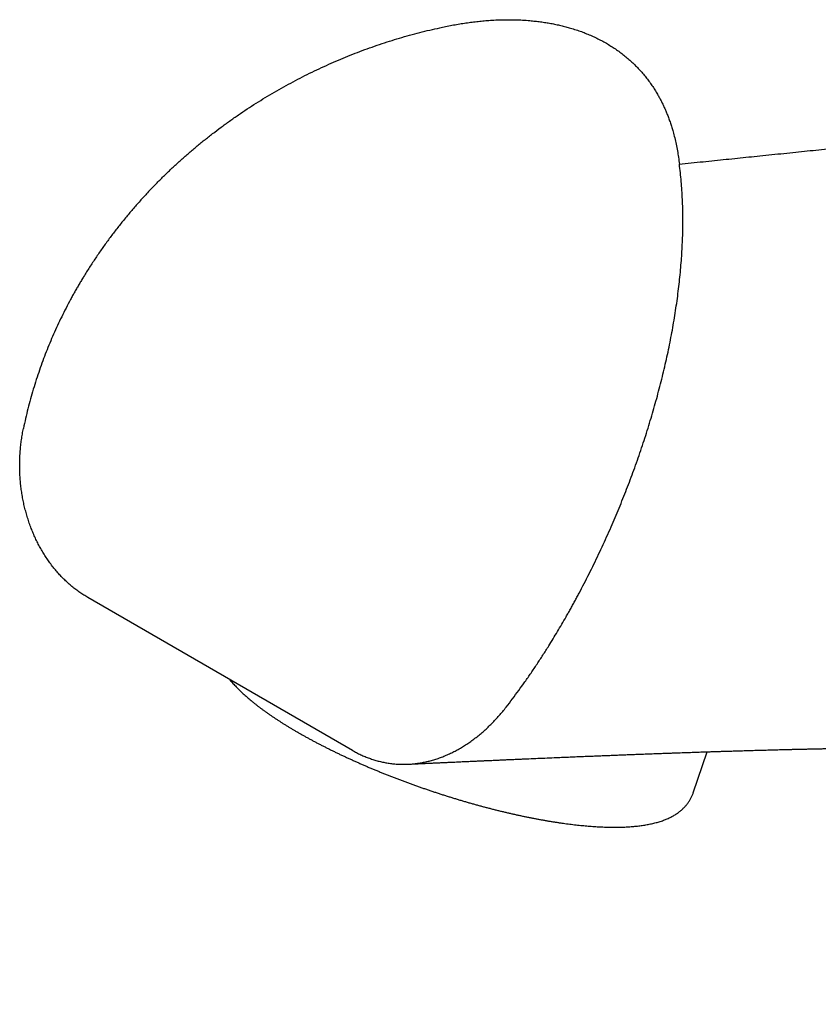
# Model space of a CAD drawing. Header units: millimetres. Extents: x 8 to 869, y 12 to 780.
# Tile 23 of 39: x 580 to 655, y 224 to 316. Entities that reach past the tile are written whole.
import ezdxf

# ---------------------------------------------------------------- set-up
doc = ezdxf.new("R2010")
doc.units = ezdxf.units.MM

msp = doc.modelspace()

# ---------------------------------------------------------------- linework, layer by layer
at = {"color": 7, "linetype": 'Continuous', "lineweight": 30}
for p, q in [((611.512, 247.58), (586.757, 261.87)), ((643.401, 243.621), (644.7, 247.446))]:
    msp.add_line(p, q, dxfattribs=at)
for points, knots in [([(619.933, 315.184), (620.13, 315.227), (620.523, 315.311), (621.11, 315.424), (621.694, 315.524), (622.273, 315.613), (622.848, 315.689), (623.42, 315.753), (623.994, 315.805), (624.622, 315.85), (625.301, 315.881), (626.021, 315.894), (626.73, 315.886), (627.429, 315.857), (628.057, 315.812), (628.617, 315.757), (629.11, 315.697), (629.596, 315.626), (630.075, 315.544), (630.546, 315.451), (631.009, 315.348), (631.465, 315.233), (631.938, 315.101), (632.427, 314.949), (632.93, 314.774), (633.421, 314.586), (633.9, 314.383), (634.368, 314.166), (634.823, 313.935), (635.266, 313.689), (635.697, 313.43), (636.115, 313.157), (636.52, 312.871), (636.911, 312.571), (637.29, 312.257), (637.656, 311.93), (638.006, 311.592), (638.34, 311.245), (638.658, 310.887), (638.963, 310.518), (639.254, 310.136), (639.533, 309.742), (639.798, 309.336), (640.025, 308.96), (640.218, 308.616), (640.381, 308.31), (640.537, 307.998), (640.686, 307.68), (640.828, 307.357), (640.972, 307.008), (641.115, 306.633), (641.257, 306.23), (641.387, 305.826), (641.524, 305.364), (641.661, 304.84), (641.797, 304.247), (641.914, 303.641), (642.015, 303.023), (642.067, 302.603), (642.093, 302.392)], [0, 0, 0, 0, 0.017957, 0.035777, 0.053469, 0.071039, 0.088496, 0.105849, 0.123105, 0.140946, 0.163311, 0.185461, 0.207416, 0.229198, 0.25083, 0.266732, 0.282527, 0.298225, 0.313836, 0.329369, 0.344834, 0.360242, 0.375602, 0.393535, 0.411385, 0.429169, 0.446905, 0.46461, 0.482302, 0.499997, 0.517699, 0.535395, 0.553102, 0.570839, 0.588622, 0.60647, 0.624398, 0.641958, 0.659582, 0.677283, 0.695078, 0.71298, 0.731005, 0.749166, 0.761999, 0.774882, 0.787819, 0.800814, 0.813874, 0.827001, 0.842566, 0.858239, 0.874026, 0.889213, 0.911009, 0.93297, 0.955111, 0.977449, 1, 1, 1, 1]), ([(592.716, 300.101), (592.947, 300.339), (593.407, 300.816), (594.116, 301.514), (594.839, 302.199), (595.577, 302.872), (596.326, 303.526), (597.084, 304.164), (597.851, 304.785), (598.629, 305.391), (599.42, 305.983), (600.225, 306.562), (601.045, 307.13), (601.876, 307.681), (602.717, 308.217), (603.568, 308.738), (604.429, 309.243), (605.3, 309.732), (606.179, 310.205), (607.065, 310.661), (607.956, 311.099), (608.852, 311.519), (609.747, 311.92), (610.642, 312.3), (611.536, 312.662), (612.438, 313.008), (613.353, 313.341), (614.28, 313.658), (615.213, 313.959), (616.152, 314.242), (617.096, 314.507), (618.044, 314.753), (618.989, 314.981), (619.619, 315.117), (619.933, 315.184)], [0, 0, 0, 0, 0.031114, 0.062277, 0.093498, 0.124789, 0.156161, 0.18706, 0.218058, 0.249163, 0.279927, 0.311304, 0.342686, 0.374083, 0.405504, 0.436961, 0.468462, 0.500018, 0.531615, 0.563126, 0.594559, 0.625926, 0.657235, 0.687939, 0.718607, 0.749249, 0.780244, 0.811739, 0.843099, 0.874335, 0.90601, 0.937511, 0.968837, 1, 1, 1, 1]), ([(642.093, 302.392), (642.464, 302.429), (643.201, 302.505), (644.302, 302.617), (645.39, 302.728), (646.466, 302.838), (647.53, 302.947), (648.582, 303.055), (649.656, 303.166), (650.751, 303.278), (651.867, 303.393), (652.969, 303.507), (654.057, 303.619), (655.132, 303.729), (656.192, 303.839), (657.24, 303.947), (658.274, 304.053), (659.295, 304.158), (660.298, 304.261), (661.282, 304.363), (662.247, 304.462), (663.201, 304.56), (664.148, 304.657), (665.09, 304.753), (666.025, 304.848), (666.948, 304.942), (667.859, 305.035), (668.754, 305.126), (669.632, 305.214), (670.495, 305.301), (671.346, 305.386), (672.24, 305.476), (673.174, 305.568), (674.148, 305.665), (675.108, 305.759), (676.054, 305.851), (676.987, 305.941), (677.934, 306.031), (678.895, 306.122), (679.869, 306.213), (680.829, 306.302), (681.775, 306.388), (682.707, 306.471), (683.626, 306.552), (684.561, 306.633), (685.513, 306.713), (686.481, 306.793), (687.435, 306.869), (688.376, 306.942), (689.339, 307.014), (690.324, 307.084), (691.331, 307.152), (692.325, 307.215), (693.306, 307.273), (694.275, 307.326), (695.233, 307.373), (696.181, 307.414), (697.184, 307.452), (698.242, 307.485), (699.354, 307.511), (700.457, 307.526), (701.55, 307.531), (702.636, 307.524), (703.695, 307.506), (704.728, 307.476), (705.737, 307.434), (706.741, 307.379), (707.742, 307.311), (708.739, 307.228), (709.734, 307.131), (710.725, 307.018), (711.712, 306.889), (712.694, 306.743), (713.666, 306.581), (714.626, 306.403), (715.574, 306.209), (716.514, 305.999), (717.397, 305.785), (718.225, 305.569), (718.997, 305.354), (719.759, 305.128), (720.51, 304.893), (721.25, 304.65), (721.964, 304.404), (722.652, 304.156), (723.312, 303.908), (723.96, 303.656), (724.593, 303.401), (725.213, 303.144), (725.821, 302.885), (726.42, 302.622), (727.014, 302.352), (727.608, 302.071), (728.2, 301.78), (728.791, 301.479), (729.38, 301.167), (729.97, 300.842), (730.606, 300.48), (731.287, 300.076), (732.01, 299.628), (732.731, 299.161), (733.45, 298.675), (734.165, 298.17), (734.864, 297.656), (735.545, 297.134), (736.209, 296.605), (736.869, 296.059), (737.524, 295.495), (738.173, 294.914), (738.817, 294.317), (739.455, 293.702), (740.086, 293.071), (740.71, 292.423), (741.322, 291.763), (741.924, 291.091), (742.514, 290.408), (743.096, 289.71), (743.684, 288.978), (744.279, 288.211), (744.878, 287.408), (745.468, 286.59), (746.046, 285.756), (746.614, 284.906), (747.161, 284.059), (747.687, 283.215), (748.194, 282.375), (748.69, 281.524), (749.176, 280.661), (749.671, 279.752), (750.173, 278.798), (750.68, 277.796), (751.175, 276.781), (751.659, 275.753), (752.13, 274.712), (752.59, 273.658), (753.038, 272.593), (753.484, 271.492), (753.927, 270.355), (754.367, 269.181), (754.795, 267.994), (755.211, 266.794), (755.614, 265.582), (756.03, 264.284), (756.456, 262.898), (756.889, 261.421), (757.307, 259.929), (757.697, 258.475), (758.06, 257.06), (758.399, 255.688), (758.727, 254.303), (759.046, 252.904), (759.355, 251.491), (759.655, 250.063), (759.947, 248.618), (760.22, 247.208), (760.477, 245.833), (760.718, 244.494), (760.954, 243.139), (761.184, 241.768), (761.408, 240.389), (761.626, 239), (761.838, 237.601), (762.045, 236.184), (762.234, 234.844), (762.406, 233.583), (762.563, 232.405), (762.717, 231.213), (762.868, 230.006), (763.016, 228.792), (763.161, 227.57), (763.303, 226.34), (763.443, 225.094), (763.534, 224.258), (763.58, 223.837)], [0, 0, 0, 0, 0.006426, 0.012777, 0.019056, 0.025261, 0.031394, 0.037455, 0.043446, 0.049954, 0.056378, 0.062719, 0.068978, 0.075155, 0.081252, 0.08727, 0.09321, 0.099072, 0.104857, 0.110466, 0.116003, 0.12147, 0.126866, 0.13229, 0.137642, 0.142926, 0.14814, 0.153287, 0.158278, 0.163205, 0.168069, 0.172873, 0.178513, 0.184069, 0.189544, 0.19494, 0.200258, 0.205499, 0.211133, 0.216681, 0.222145, 0.227529, 0.232834, 0.238062, 0.243217, 0.248805, 0.25431, 0.259736, 0.265087, 0.270367, 0.276181, 0.281915, 0.287576, 0.29317, 0.2987, 0.304174, 0.309595, 0.314971, 0.321417, 0.327813, 0.334168, 0.34049, 0.34679, 0.353076, 0.358995, 0.364914, 0.370836, 0.376768, 0.382715, 0.388677, 0.394654, 0.400645, 0.406651, 0.412671, 0.418593, 0.424516, 0.430433, 0.436335, 0.441325, 0.446293, 0.451233, 0.456135, 0.460991, 0.465795, 0.470267, 0.474678, 0.47902, 0.48329, 0.487484, 0.491601, 0.495673, 0.499741, 0.503845, 0.508008, 0.512151, 0.516344, 0.520584, 0.524867, 0.530177, 0.535541, 0.540958, 0.546425, 0.551942, 0.557508, 0.5628, 0.568133, 0.573506, 0.578915, 0.584359, 0.589836, 0.595342, 0.600876, 0.606436, 0.612019, 0.617524, 0.623048, 0.628588, 0.634144, 0.64016, 0.64619, 0.652234, 0.658289, 0.664355, 0.670428, 0.67616, 0.681897, 0.687637, 0.693378, 0.69912, 0.705527, 0.711934, 0.718341, 0.724751, 0.731162, 0.737576, 0.743994, 0.750416, 0.757256, 0.764101, 0.770953, 0.777813, 0.78468, 0.791557, 0.799675, 0.807808, 0.815957, 0.824125, 0.831433, 0.838756, 0.846099, 0.853468, 0.860867, 0.868304, 0.875784, 0.883314, 0.890108, 0.89695, 0.903846, 0.910798, 0.917813, 0.924767, 0.931791, 0.938888, 0.946063, 0.951863, 0.957718, 0.963631, 0.969604, 0.97564, 0.981631, 0.987686, 0.993809, 1, 1, 1, 1]), ([(637.918, 274.007), (638.028, 274.314), (638.248, 274.93), (638.565, 275.854), (638.872, 276.78), (639.167, 277.708), (639.449, 278.632), (639.718, 279.552), (639.974, 280.468), (640.218, 281.381), (640.452, 282.296), (640.673, 283.212), (640.884, 284.131), (641.082, 285.048), (641.267, 285.963), (641.439, 286.875), (641.599, 287.785), (641.745, 288.693), (641.877, 289.597), (641.996, 290.495), (642.101, 291.387), (642.191, 292.273), (642.267, 293.146), (642.328, 294.009), (642.374, 294.86), (642.406, 295.708), (642.424, 296.558), (642.426, 297.409), (642.413, 298.257), (642.383, 299.099), (642.337, 299.936), (642.274, 300.766), (642.194, 301.585), (642.127, 302.123), (642.093, 302.392)], [0, 0, 0, 0, 0.031114, 0.062275, 0.093496, 0.124788, 0.156159, 0.187059, 0.218057, 0.249163, 0.279926, 0.311302, 0.342683, 0.374079, 0.405501, 0.436959, 0.468461, 0.500018, 0.531614, 0.563124, 0.594556, 0.625922, 0.657232, 0.687936, 0.718605, 0.749249, 0.780242, 0.811736, 0.843097, 0.874335, 0.906009, 0.937509, 0.968836, 1, 1, 1, 1]), ([(592.716, 300.101), (592.475, 299.845), (591.995, 299.334), (591.295, 298.552), (590.615, 297.761), (589.954, 296.958), (589.314, 296.146), (588.693, 295.324), (588.087, 294.484), (587.496, 293.627), (586.921, 292.752), (586.479, 292.045), (586.157, 291.513), (585.949, 291.161), (585.743, 290.807), (585.541, 290.451), (585.342, 290.095), (585.067, 289.589), (584.721, 288.933), (584.314, 288.123), (583.925, 287.307), (583.553, 286.486), (583.199, 285.66), (582.863, 284.829), (582.542, 283.989), (582.233, 283.127), (581.937, 282.242), (581.656, 281.338), (581.395, 280.431), (581.155, 279.52), (580.933, 278.605), (580.802, 277.992), (580.737, 277.685)], [0, 0, 0, 0, 0.0410857, 0.0819367, 0.1225679, 0.1629941, 0.2032306, 0.2432926, 0.2831958, 0.3240144, 0.3646995, 0.4052685, 0.4211787, 0.4370748, 0.4529578, 0.4688288, 0.4846889, 0.5005392, 0.5358518, 0.5710307, 0.6060885, 0.6410377, 0.6758912, 0.7106617, 0.7453621, 0.7804765, 0.8172429, 0.8539161, 0.8905122, 0.9270474, 0.9635379, 1, 1, 1, 1]), ([(586.757, 261.87), (586.629, 261.946), (586.374, 262.098), (586.001, 262.347), (585.635, 262.613), (585.278, 262.897), (584.932, 263.196), (584.597, 263.508), (584.274, 263.834), (583.962, 264.174), (583.658, 264.532), (583.363, 264.905), (583.079, 265.295), (582.806, 265.698), (582.547, 266.114), (582.301, 266.54), (582.07, 266.975), (581.855, 267.418), (581.652, 267.871), (581.463, 268.337), (581.287, 268.815), (581.125, 269.304), (580.979, 269.801), (580.848, 270.306), (580.734, 270.814), (580.636, 271.325), (580.554, 271.838), (580.489, 272.356), (580.439, 272.88), (580.405, 273.411), (580.388, 273.947), (580.387, 274.485), (580.404, 275.024), (580.437, 275.561), (580.487, 276.094), (580.553, 276.623), (580.634, 277.151), (580.701, 277.501), (580.735, 277.676)], [0, 0, 0, 0, 0.028029, 0.056019, 0.084008, 0.112033, 0.140098, 0.167604, 0.195078, 0.222553, 0.250065, 0.278067, 0.30603, 0.333991, 0.361988, 0.390029, 0.417522, 0.444987, 0.472458, 0.499971, 0.527965, 0.555928, 0.583895, 0.611904, 0.639945, 0.667431, 0.694898, 0.722381, 0.749914, 0.777904, 0.805867, 0.833841, 0.86186, 0.8899, 0.91739, 0.944882, 0.972407, 1, 1, 1, 1]), ([(625.892, 251.617), (626.091, 251.876), (626.489, 252.393), (627.074, 253.186), (627.652, 253.991), (628.221, 254.81), (628.781, 255.641), (629.333, 256.485), (629.835, 257.275), (630.289, 258.01), (630.697, 258.685), (631.1, 259.368), (631.435, 259.948), (631.704, 260.423), (631.909, 260.789), (632.113, 261.158), (632.316, 261.528), (632.517, 261.9), (632.81, 262.447), (633.189, 263.172), (633.651, 264.077), (634.102, 264.989), (634.545, 265.909), (634.977, 266.836), (635.401, 267.77), (635.803, 268.685), (636.185, 269.58), (636.548, 270.454), (636.903, 271.334), (637.25, 272.22), (637.589, 273.111), (637.808, 273.708), (637.918, 274.007)], [0, 0, 0, 0, 0.039544, 0.079088, 0.118654, 0.158261, 0.19793, 0.237682, 0.277537, 0.308308, 0.339161, 0.370105, 0.401149, 0.417453, 0.433788, 0.450155, 0.466557, 0.482993, 0.499465, 0.53878, 0.578165, 0.617638, 0.657213, 0.696907, 0.736736, 0.776717, 0.813512, 0.850459, 0.887569, 0.924856, 0.962329, 1, 1, 1, 1]), ([(600.023, 254.212), (600.033, 254.199), (600.087, 254.131), (600.191, 254.009), (600.334, 253.844), (600.483, 253.68), (600.637, 253.517), (600.795, 253.354), (600.958, 253.192), (601.125, 253.031), (601.297, 252.871), (601.473, 252.711), (601.654, 252.552), (601.838, 252.394), (602.026, 252.236), (602.219, 252.078), (602.415, 251.922), (602.616, 251.765), (602.82, 251.609), (603.028, 251.453), (603.24, 251.298), (603.456, 251.143), (603.676, 250.988), (603.899, 250.834), (604.126, 250.68), (604.357, 250.527), (604.591, 250.373), (604.829, 250.22), (605.071, 250.068), (605.315, 249.915), (605.564, 249.763), (605.816, 249.612), (606.071, 249.46), (606.265, 249.346), (606.375, 249.283), (606.398, 249.27)], [0, 0, 0, 0, 0.007478, 0.040509, 0.073576, 0.106615, 0.139591, 0.172478, 0.205261, 0.237926, 0.270468, 0.302885, 0.335177, 0.367345, 0.399394, 0.431328, 0.463151, 0.49487, 0.526489, 0.558014, 0.589451, 0.620803, 0.652076, 0.683274, 0.714403, 0.745466, 0.776466, 0.807409, 0.838296, 0.869132, 0.89992, 0.930661, 0.96136, 0.992018, 1, 1, 1, 1]), ([(611.512, 247.58), (611.641, 247.507), (611.898, 247.363), (612.293, 247.169), (612.694, 246.993), (613.1, 246.836), (613.509, 246.698), (613.919, 246.581), (614.331, 246.482), (614.746, 246.403), (615.166, 246.342), (615.591, 246.3), (616.02, 246.278), (616.451, 246.275), (616.882, 246.292), (617.312, 246.329), (617.739, 246.384), (618.162, 246.458), (618.585, 246.551), (619.008, 246.663), (619.432, 246.794), (619.856, 246.945), (620.277, 247.114), (620.695, 247.302), (621.106, 247.507), (621.511, 247.729), (621.908, 247.965), (622.3, 248.218), (622.689, 248.489), (623.075, 248.778), (623.456, 249.084), (623.83, 249.406), (624.197, 249.743), (624.555, 250.093), (624.902, 250.454), (625.239, 250.826), (625.568, 251.21), (625.781, 251.477), (625.887, 251.611)], [0, 0, 0, 0, 0.028023, 0.05601, 0.083999, 0.112028, 0.140089, 0.16759, 0.195061, 0.22254, 0.250061, 0.278056, 0.306016, 0.333978, 0.361979, 0.390021, 0.41751, 0.444974, 0.472447, 0.499964, 0.527956, 0.555917, 0.583885, 0.611897, 0.639938, 0.667422, 0.694889, 0.722374, 0.749911, 0.777897, 0.80586, 0.833834, 0.861856, 0.889898, 0.917387, 0.944878, 0.972405, 1, 1, 1, 1]), ([(606.398, 249.27), (606.443, 249.244), (606.575, 249.168), (606.797, 249.042), (607.065, 248.892), (607.335, 248.743), (607.608, 248.594), (607.885, 248.445), (608.164, 248.298), (608.446, 248.15), (608.732, 248.004), (609.019, 247.857), (609.31, 247.712), (609.603, 247.567), (609.899, 247.423), (610.197, 247.279), (610.497, 247.136), (610.8, 246.994), (611.106, 246.853), (611.413, 246.713), (611.723, 246.573), (612.035, 246.434), (612.349, 246.296), (612.664, 246.159), (612.982, 246.023), (613.301, 245.888), (613.623, 245.754), (613.945, 245.621), (614.27, 245.489), (614.596, 245.358), (614.923, 245.228), (615.252, 245.099), (615.582, 244.972), (615.913, 244.846), (616.245, 244.721), (616.578, 244.597), (616.913, 244.474), (617.248, 244.353), (617.584, 244.233), (617.921, 244.115), (618.258, 243.998), (618.596, 243.882), (618.934, 243.768), (619.273, 243.655), (619.612, 243.544), (619.952, 243.434), (620.292, 243.326), (620.631, 243.22), (620.971, 243.115), (621.311, 243.011), (621.65, 242.91), (621.99, 242.81), (622.329, 242.712), (622.667, 242.615), (623.005, 242.52), (623.343, 242.427), (623.68, 242.336), (624.016, 242.247), (624.352, 242.159), (624.687, 242.074), (625.021, 241.99), (625.354, 241.908), (625.685, 241.828), (626.016, 241.75), (626.345, 241.674), (626.674, 241.601), (627, 241.529), (627.326, 241.459), (627.65, 241.391), (627.972, 241.325), (628.293, 241.261), (628.611, 241.2), (628.929, 241.14), (629.244, 241.083), (629.557, 241.027), (629.869, 240.974), (630.178, 240.924), (630.486, 240.875), (630.791, 240.829), (631.094, 240.784), (631.395, 240.742), (631.693, 240.703), (631.989, 240.665), (632.283, 240.63), (632.574, 240.598), (632.863, 240.567), (633.149, 240.539), (633.433, 240.514), (633.713, 240.49), (633.992, 240.47), (634.267, 240.451), (634.54, 240.435), (634.81, 240.422), (635.077, 240.411), (635.342, 240.403), (635.603, 240.397), (635.862, 240.394), (636.118, 240.394), (636.371, 240.396), (636.621, 240.401), (636.868, 240.408), (637.112, 240.419), (637.353, 240.432), (637.592, 240.449), (637.827, 240.468), (638.06, 240.491), (638.29, 240.516), (638.516, 240.545), (638.74, 240.578), (638.961, 240.614), (639.178, 240.653), (639.393, 240.696), (639.604, 240.743), (639.811, 240.794), (640.015, 240.849), (640.214, 240.908), (640.409, 240.971), (640.599, 241.038), (640.784, 241.108), (640.963, 241.183), (641.136, 241.261), (641.303, 241.343), (641.464, 241.428), (641.618, 241.516), (641.765, 241.608), (641.907, 241.702), (642.041, 241.799), (642.17, 241.898), (642.293, 242.001), (642.409, 242.106), (642.52, 242.213), (642.625, 242.323), (642.725, 242.436), (642.819, 242.551), (642.908, 242.668), (642.991, 242.788), (643.069, 242.91), (643.142, 243.034), (643.209, 243.161), (643.271, 243.289), (643.327, 243.419), (643.37, 243.53), (643.393, 243.599), (643.401, 243.622)], [0, 0, 0, 0, 0.003802, 0.011101, 0.018392, 0.025676, 0.032952, 0.040221, 0.047484, 0.054741, 0.061992, 0.069238, 0.076478, 0.083714, 0.090945, 0.098172, 0.105394, 0.112613, 0.119829, 0.127041, 0.13425, 0.141456, 0.148659, 0.155859, 0.163057, 0.170253, 0.177447, 0.184639, 0.191829, 0.199017, 0.206204, 0.21339, 0.220574, 0.227757, 0.234939, 0.24212, 0.249301, 0.256481, 0.26366, 0.270839, 0.278017, 0.285196, 0.292374, 0.299553, 0.306731, 0.31391, 0.321089, 0.328269, 0.335449, 0.34263, 0.349812, 0.356995, 0.364179, 0.371364, 0.37855, 0.385738, 0.392927, 0.400118, 0.407311, 0.414507, 0.421704, 0.428903, 0.436106, 0.44331, 0.450518, 0.457729, 0.464943, 0.47216, 0.479381, 0.486606, 0.493836, 0.501069, 0.508307, 0.515551, 0.522799, 0.530053, 0.537313, 0.544579, 0.551852, 0.559132, 0.566419, 0.573714, 0.581017, 0.588329, 0.595651, 0.602983, 0.610325, 0.617678, 0.625044, 0.632422, 0.639813, 0.647219, 0.65464, 0.662077, 0.669531, 0.677004, 0.684496, 0.692009, 0.699543, 0.7071, 0.714682, 0.72229, 0.729925, 0.737588, 0.74528, 0.753002, 0.760756, 0.76854, 0.776355, 0.7842, 0.792071, 0.799965, 0.807876, 0.815795, 0.823708, 0.8316, 0.839453, 0.847247, 0.85496, 0.862572, 0.870062, 0.877412, 0.884611, 0.89165, 0.898525, 0.905236, 0.911787, 0.918186, 0.924439, 0.930558, 0.936553, 0.942434, 0.948212, 0.953898, 0.959502, 0.965034, 0.970504, 0.97592, 0.981292, 0.986628, 0.991935, 0.997223, 1, 1, 1, 1]), ([(616.741, 246.288), (616.871, 246.294), (617.139, 246.307), (617.553, 246.326), (617.979, 246.346), (618.403, 246.366), (618.811, 246.385), (619.204, 246.403), (619.581, 246.421), (619.942, 246.437), (620.288, 246.453), (620.619, 246.469), (620.935, 246.483), (621.235, 246.497), (621.518, 246.51), (621.785, 246.522), (622.038, 246.534), (622.279, 246.545), (622.507, 246.555), (622.722, 246.565), (622.923, 246.574), (623.11, 246.582), (623.272, 246.59), (623.411, 246.596), (623.529, 246.601), (623.642, 246.606), (623.754, 246.611), (623.916, 246.619), (624.131, 246.628), (624.403, 246.64), (624.685, 246.653), (624.991, 246.667), (625.322, 246.681), (625.679, 246.697), (626.049, 246.714), (626.432, 246.73), (626.823, 246.748), (627.219, 246.765), (627.618, 246.782), (628.167, 246.806), (628.869, 246.836), (629.725, 246.873), (630.518, 246.907), (631.239, 246.937), (631.882, 246.964), (632.51, 246.99), (633.125, 247.015), (633.723, 247.039), (634.306, 247.063), (634.875, 247.086), (635.435, 247.108), (635.95, 247.128), (636.427, 247.147), (636.87, 247.164), (637.323, 247.182), (637.786, 247.199), (638.309, 247.219), (638.894, 247.241), (639.543, 247.265), (640.132, 247.287), (640.66, 247.306), (641.119, 247.323), (641.571, 247.339), (641.98, 247.353), (642.346, 247.366), (642.671, 247.377), (642.987, 247.388), (643.3, 247.399), (643.616, 247.41), (643.941, 247.421), (644.276, 247.432), (644.62, 247.443), (644.974, 247.455), (645.332, 247.466), (645.687, 247.478), (646.032, 247.489), (646.365, 247.499), (646.689, 247.509), (646.983, 247.518), (647.249, 247.527), (647.495, 247.534), (647.747, 247.542), (648.011, 247.549), (648.284, 247.558), (648.569, 247.566), (648.862, 247.574), (649.164, 247.583), (649.47, 247.592), (649.774, 247.6), (650.072, 247.608), (650.362, 247.616), (650.644, 247.624), (650.92, 247.631), (651.187, 247.638), (651.444, 247.645), (651.687, 247.651), (651.914, 247.657), (652.126, 247.662), (652.306, 247.666), (652.464, 247.67), (652.607, 247.674), (652.762, 247.677), (652.928, 247.681), (653.106, 247.685), (653.307, 247.69), (653.529, 247.695), (653.766, 247.701), (654.002, 247.706), (654.224, 247.711), (654.433, 247.715), (654.628, 247.719), (654.821, 247.724), (655.012, 247.728), (655.198, 247.731), (655.374, 247.735), (655.536, 247.738), (655.686, 247.741), (655.827, 247.744), (655.958, 247.746), (656.085, 247.749), (656.214, 247.751), (656.352, 247.754), (656.503, 247.757), (656.666, 247.76), (656.839, 247.763), (657.024, 247.766), (657.214, 247.769), (657.407, 247.772), (657.604, 247.776), (657.804, 247.779), (658.007, 247.782), (658.206, 247.785), (658.4, 247.788), (658.588, 247.791), (658.744, 247.793), (658.868, 247.795), (658.962, 247.796), (659.051, 247.797), (659.135, 247.799), (659.214, 247.8), (659.292, 247.801), (659.374, 247.802), (659.468, 247.803), (659.577, 247.804), (659.703, 247.806), (659.84, 247.808), (659.987, 247.809), (660.14, 247.811), (660.293, 247.813), (660.485, 247.815), (660.713, 247.817), (660.977, 247.82), (661.215, 247.822), (661.427, 247.824), (661.612, 247.825), (661.787, 247.827), (661.949, 247.828), (662.087, 247.829), (662.203, 247.83), (662.3, 247.831), (662.388, 247.831), (662.468, 247.832), (662.549, 247.832), (662.636, 247.833), (662.734, 247.833), (662.842, 247.834), (662.958, 247.834), (663.086, 247.835), (663.225, 247.836), (663.379, 247.836), (663.543, 247.837), (663.716, 247.837), (663.89, 247.838), (664.062, 247.838), (664.226, 247.838), (664.382, 247.839), (664.596, 247.839), (664.871, 247.839), (665.164, 247.839), (665.417, 247.838), (665.633, 247.838), (665.862, 247.837), (666.099, 247.836), (666.344, 247.835), (666.579, 247.834), (666.8, 247.833), (667.003, 247.831), (667.197, 247.83), (667.369, 247.829), (667.52, 247.827), (667.651, 247.826), (667.774, 247.825), (667.887, 247.824), (667.988, 247.823), (668.077, 247.822), (668.154, 247.821), (668.21, 247.82), (668.248, 247.82), (668.272, 247.82), (668.301, 247.819), (668.337, 247.819), (668.383, 247.818), (668.44, 247.818), (668.527, 247.817), (668.64, 247.815), (668.774, 247.813), (668.904, 247.812), (669.028, 247.81), (669.147, 247.808), (669.259, 247.806), (669.363, 247.805), (669.443, 247.804), (669.501, 247.803), (669.541, 247.802), (669.577, 247.801), (669.61, 247.801), (669.642, 247.8), (669.676, 247.8), (669.719, 247.799), (669.774, 247.798), (669.842, 247.797), (669.921, 247.795), (670.005, 247.794), (670.114, 247.792), (670.238, 247.789), (670.376, 247.787), (670.499, 247.784), (670.609, 247.782), (670.707, 247.78), (670.792, 247.778), (670.864, 247.776), (670.926, 247.775), (670.984, 247.774), (671.04, 247.772), (671.096, 247.771), (671.156, 247.77), (671.226, 247.768), (671.304, 247.766), (671.39, 247.764), (671.481, 247.762), (671.574, 247.759), (671.667, 247.757), (671.758, 247.755), (671.855, 247.752), (671.959, 247.749), (672.066, 247.746), (672.169, 247.743), (672.268, 247.74), (672.357, 247.738), (672.445, 247.735), (672.534, 247.733), (672.63, 247.73), (672.727, 247.727), (672.82, 247.724), (672.908, 247.721), (672.996, 247.718), (673.084, 247.715), (673.172, 247.712), (673.249, 247.709), (673.311, 247.707), (673.358, 247.706), (673.394, 247.704), (673.434, 247.703), (673.482, 247.701), (673.541, 247.699), (673.617, 247.696), (673.704, 247.693), (673.797, 247.69), (673.887, 247.686), (673.984, 247.682), (674.087, 247.678), (674.194, 247.674), (674.291, 247.67), (674.377, 247.667), (674.444, 247.664), (674.497, 247.662), (674.542, 247.66), (674.593, 247.658), (674.651, 247.655), (674.712, 247.652), (674.775, 247.65), (674.839, 247.647), (674.912, 247.644), (674.993, 247.64), (675.082, 247.636), (675.166, 247.632), (675.241, 247.629), (675.302, 247.626), (675.352, 247.623), (675.397, 247.621), (675.446, 247.619), (675.502, 247.616), (675.564, 247.613), (675.633, 247.61), (675.717, 247.605), (675.815, 247.6), (675.929, 247.595), (676.047, 247.588), (676.17, 247.582), (676.292, 247.575), (676.414, 247.568), (676.532, 247.562), (676.648, 247.555), (676.762, 247.549), (676.903, 247.54), (677.074, 247.53), (677.277, 247.517), (677.441, 247.507), (677.56, 247.499), (677.631, 247.495), (677.692, 247.49), (677.753, 247.486), (677.82, 247.482), (677.905, 247.476), (678.002, 247.469), (678.105, 247.462), (678.203, 247.455), (678.293, 247.449), (678.368, 247.443), (678.429, 247.439), (678.484, 247.435), (678.542, 247.431), (678.608, 247.426), (678.697, 247.419), (678.807, 247.411), (678.938, 247.4), (679.07, 247.39), (679.196, 247.38), (679.314, 247.37), (679.421, 247.361), (679.505, 247.354), (679.571, 247.349), (679.622, 247.344), (679.677, 247.339), (679.739, 247.334), (679.807, 247.328), (679.88, 247.322), (679.956, 247.315), (680.033, 247.308), (680.107, 247.301), (680.174, 247.295), (680.232, 247.289), (680.286, 247.284), (680.341, 247.279), (680.399, 247.274), (680.459, 247.268), (680.527, 247.261), (680.604, 247.254), (680.692, 247.245), (680.784, 247.236), (680.872, 247.227), (680.951, 247.219), (681.021, 247.212), (681.086, 247.205), (681.151, 247.198), (681.222, 247.191), (681.298, 247.183), (681.377, 247.174), (681.467, 247.164), (681.572, 247.153), (681.693, 247.139), (681.816, 247.125), (681.939, 247.111), (682.042, 247.099), (682.124, 247.089), (682.187, 247.081), (682.253, 247.073), (682.323, 247.065), (682.393, 247.056), (682.457, 247.048), (682.521, 247.04), (682.591, 247.031), (682.672, 247.021), (682.758, 247.01), (682.843, 246.998), (682.918, 246.988), (682.988, 246.979), (683.056, 246.97), (683.126, 246.96), (683.192, 246.951), (683.257, 246.942), (683.323, 246.933), (683.393, 246.923), (683.468, 246.912), (683.549, 246.901), (683.633, 246.888), (683.716, 246.876), (683.798, 246.864), (683.881, 246.851), (683.963, 246.839), (684.041, 246.826), (684.111, 246.815), (684.173, 246.806), (684.23, 246.797), (684.29, 246.787), (684.348, 246.777), (684.401, 246.769), (684.446, 246.761), (684.49, 246.754), (684.53, 246.747), (684.564, 246.742), (684.599, 246.736), (684.639, 246.729), (684.686, 246.721), (684.736, 246.712), (684.79, 246.703), (684.846, 246.693), (684.904, 246.683), (684.96, 246.673), (685.016, 246.663), (685.074, 246.653), (685.137, 246.641), (685.201, 246.63), (685.261, 246.618), (685.32, 246.608), (685.382, 246.596), (685.45, 246.583), (685.52, 246.569), (685.588, 246.556), (685.654, 246.543), (685.719, 246.53), (685.786, 246.517), (685.854, 246.503), (685.916, 246.49), (685.972, 246.479), (686.019, 246.469), (686.07, 246.458), (686.119, 246.448), (686.161, 246.439), (686.19, 246.433), (686.214, 246.428), (686.237, 246.423), (686.263, 246.417), (686.298, 246.41), (686.34, 246.4), (686.386, 246.39), (686.435, 246.38), (686.486, 246.368), (686.541, 246.356), (686.594, 246.344), (686.644, 246.332), (686.693, 246.321), (686.739, 246.31), (686.786, 246.299), (686.832, 246.288), (686.877, 246.278), (686.919, 246.268), (686.96, 246.258), (687.002, 246.247), (687.055, 246.234), (687.118, 246.219), (687.195, 246.2), (687.272, 246.18), (687.35, 246.16), (687.424, 246.141), (687.506, 246.119), (687.602, 246.094), (687.715, 246.063), (687.84, 246.028), (687.966, 245.992), (688.089, 245.957), (688.199, 245.924), (688.291, 245.896), (688.36, 245.875), (688.417, 245.857), (688.471, 245.84), (688.532, 245.821), (688.591, 245.802), (688.645, 245.785), (688.683, 245.772), (688.711, 245.763), (688.737, 245.755), (688.767, 245.745), (688.802, 245.733), (688.836, 245.721), (688.866, 245.711), (688.891, 245.703), (688.914, 245.695), (688.939, 245.687), (688.965, 245.677), (688.995, 245.667), (689.024, 245.657), (689.049, 245.648), (689.07, 245.641), (689.091, 245.634), (689.115, 245.625), (689.142, 245.615), (689.168, 245.606), (689.191, 245.598), (689.212, 245.59), (689.235, 245.582), (689.264, 245.571), (689.297, 245.559), (689.334, 245.545), (689.373, 245.531), (689.409, 245.518), (689.439, 245.506), (689.465, 245.496), (689.49, 245.487), (689.517, 245.476), (689.546, 245.465), (689.583, 245.45), (689.633, 245.431), (689.692, 245.408), (689.754, 245.383), (689.815, 245.358), (689.873, 245.334), (689.921, 245.314), (689.962, 245.297), (689.998, 245.282), (690.035, 245.266), (690.067, 245.252), (690.092, 245.242), (690.111, 245.233), (690.129, 245.226), (690.15, 245.216), (690.174, 245.206), (690.197, 245.196), (690.218, 245.186), (690.239, 245.177), (690.262, 245.167), (690.289, 245.155), (690.317, 245.142), (690.344, 245.13), (690.367, 245.119), (690.388, 245.11), (690.411, 245.099), (690.435, 245.088), (690.459, 245.077), (690.478, 245.068), (690.499, 245.058), (690.524, 245.047), (690.559, 245.03), (690.599, 245.011), (690.639, 244.992), (690.674, 244.975), (690.707, 244.959), (690.744, 244.941), (690.783, 244.921), (690.821, 244.902), (690.859, 244.883), (690.898, 244.863), (690.936, 244.844), (690.97, 244.827), (691.004, 244.809), (691.036, 244.793), (691.061, 244.78), (691.083, 244.768), (691.11, 244.754), (691.143, 244.736), (691.176, 244.719), (691.205, 244.703), (691.226, 244.692), (691.244, 244.682), (691.264, 244.671), (691.285, 244.66), (691.306, 244.648), (691.326, 244.638), (691.343, 244.628), (691.359, 244.619), (691.374, 244.611), (691.391, 244.602), (691.411, 244.59), (691.434, 244.577), (691.458, 244.564), (691.48, 244.551), (691.498, 244.541), (691.515, 244.531), (691.534, 244.521), (691.557, 244.508), (691.585, 244.492), (691.606, 244.48), (691.617, 244.473)], [0, 0, 0, 0, 0.004859, 0.010021, 0.015507, 0.020793, 0.02588, 0.030771, 0.035468, 0.039972, 0.044286, 0.048411, 0.052349, 0.056102, 0.059609, 0.062939, 0.066095, 0.069077, 0.071937, 0.074618, 0.077124, 0.079454, 0.081609, 0.083181, 0.084646, 0.086022, 0.08741, 0.088824, 0.092077, 0.09546, 0.098973, 0.102614, 0.106905, 0.11136, 0.115974, 0.120747, 0.125653, 0.130598, 0.135569, 0.140568, 0.151128, 0.1618, 0.172579, 0.180761, 0.188767, 0.196599, 0.20426, 0.211753, 0.218956, 0.226044, 0.233023, 0.239896, 0.245324, 0.250831, 0.256472, 0.262244, 0.268145, 0.276052, 0.284137, 0.292392, 0.298102, 0.303881, 0.309548, 0.315023, 0.319192, 0.323246, 0.327185, 0.331013, 0.334949, 0.339007, 0.343184, 0.34748, 0.351892, 0.356415, 0.360898, 0.365172, 0.36933, 0.373373, 0.377304, 0.380313, 0.383353, 0.386505, 0.389768, 0.393209, 0.396763, 0.400428, 0.404202, 0.40807, 0.411886, 0.415607, 0.419227, 0.422756, 0.426194, 0.429543, 0.432795, 0.435819, 0.438655, 0.441305, 0.44377, 0.445414, 0.447204, 0.449141, 0.451222, 0.453447, 0.455815, 0.458776, 0.461763, 0.464719, 0.467647, 0.470107, 0.472547, 0.474967, 0.477365, 0.479725, 0.481962, 0.483953, 0.485828, 0.487589, 0.489237, 0.490773, 0.492351, 0.494084, 0.495972, 0.498013, 0.500206, 0.502506, 0.50494, 0.507372, 0.509758, 0.512361, 0.514908, 0.517399, 0.519835, 0.522217, 0.524468, 0.52571, 0.526889, 0.528006, 0.529061, 0.530055, 0.530993, 0.531998, 0.533121, 0.534546, 0.536123, 0.537849, 0.539724, 0.541677, 0.543602, 0.545501, 0.548911, 0.55223, 0.555461, 0.557869, 0.560225, 0.562448, 0.564486, 0.566341, 0.567671, 0.568889, 0.569997, 0.570995, 0.571921, 0.573046, 0.574286, 0.575639, 0.577105, 0.578695, 0.580456, 0.582392, 0.584502, 0.586666, 0.588938, 0.591119, 0.593189, 0.595148, 0.597011, 0.601321, 0.605556, 0.608155, 0.610901, 0.613792, 0.616823, 0.619933, 0.62309, 0.625771, 0.628363, 0.630827, 0.633163, 0.63491, 0.63658, 0.638164, 0.639601, 0.640886, 0.642017, 0.642997, 0.643827, 0.64415, 0.644443, 0.644774, 0.645235, 0.645827, 0.646548, 0.6474, 0.649158, 0.650876, 0.652527, 0.65411, 0.655626, 0.657075, 0.658416, 0.659604, 0.660145, 0.660647, 0.661111, 0.661537, 0.661925, 0.662325, 0.662847, 0.663566, 0.664435, 0.665455, 0.666586, 0.667682, 0.669619, 0.671377, 0.672958, 0.674363, 0.675604, 0.676751, 0.677596, 0.678393, 0.679141, 0.67984, 0.680516, 0.681305, 0.682184, 0.683186, 0.684309, 0.685516, 0.686715, 0.6879, 0.689073, 0.690233, 0.691673, 0.693067, 0.694392, 0.695648, 0.696871, 0.697875, 0.699035, 0.700331, 0.701586, 0.70281, 0.703944, 0.704987, 0.706244, 0.707362, 0.70837, 0.709267, 0.709757, 0.710207, 0.710675, 0.711294, 0.712068, 0.712997, 0.714242, 0.715459, 0.716625, 0.717739, 0.719245, 0.720648, 0.721926, 0.723041, 0.723993, 0.724563, 0.725092, 0.725758, 0.726581, 0.727337, 0.728176, 0.729019, 0.729855, 0.731038, 0.732205, 0.733347, 0.734341, 0.735153, 0.735736, 0.736292, 0.736937, 0.73767, 0.73849, 0.739397, 0.740376, 0.741793, 0.74329, 0.744867, 0.746445, 0.748141, 0.749722, 0.751275, 0.752805, 0.754319, 0.755827, 0.758416, 0.761135, 0.763906, 0.76497, 0.765908, 0.766714, 0.767442, 0.768329, 0.769405, 0.770853, 0.772239, 0.773551, 0.77478, 0.775856, 0.776588, 0.777266, 0.778047, 0.778944, 0.779939, 0.781637, 0.783425, 0.785245, 0.786973, 0.788587, 0.790035, 0.791322, 0.792042, 0.79271, 0.793438, 0.794284, 0.795243, 0.796241, 0.797279, 0.798355, 0.799437, 0.800332, 0.801114, 0.801814, 0.802565, 0.803384, 0.804224, 0.805055, 0.806196, 0.807413, 0.808719, 0.810018, 0.811076, 0.81204, 0.812937, 0.813796, 0.81477, 0.815884, 0.817012, 0.818066, 0.819695, 0.821421, 0.823183, 0.824946, 0.826666, 0.827566, 0.828422, 0.829357, 0.830395, 0.831444, 0.832354, 0.833138, 0.834198, 0.835388, 0.836661, 0.83793, 0.839038, 0.839936, 0.840955, 0.842036, 0.843001, 0.843843, 0.844869, 0.845898, 0.846959, 0.84817, 0.84947, 0.850679, 0.851866, 0.853136, 0.854379, 0.855542, 0.856659, 0.857509, 0.858339, 0.85924, 0.860257, 0.860959, 0.861651, 0.862332, 0.86295, 0.86347, 0.863928, 0.864558, 0.865304, 0.866094, 0.866849, 0.867781, 0.86868, 0.869552, 0.8704, 0.871291, 0.87229, 0.87332, 0.87428, 0.875146, 0.876083, 0.87721, 0.878401, 0.879424, 0.880478, 0.881532, 0.882589, 0.883667, 0.88486, 0.885606, 0.886364, 0.887167, 0.88813, 0.888751, 0.889238, 0.889593, 0.889943, 0.890367, 0.890863, 0.891707, 0.892466, 0.893155, 0.894117, 0.895067, 0.895922, 0.896773, 0.897591, 0.898411, 0.89913, 0.900004, 0.900788, 0.901437, 0.902146, 0.902914, 0.90366, 0.904906, 0.906189, 0.907698, 0.909003, 0.910319, 0.911637, 0.913433, 0.915478, 0.917834, 0.920293, 0.922518, 0.924755, 0.92658, 0.927778, 0.928745, 0.929933, 0.930931, 0.932295, 0.933356, 0.934172, 0.934596, 0.935091, 0.935697, 0.936413, 0.937179, 0.937793, 0.938246, 0.938712, 0.9392, 0.939731, 0.940348, 0.941033, 0.941516, 0.94192, 0.942312, 0.942815, 0.943428, 0.944006, 0.944472, 0.944828, 0.945355, 0.945935, 0.94663, 0.94747, 0.948331, 0.949097, 0.949761, 0.950311, 0.950778, 0.95138, 0.952077, 0.952665, 0.953816, 0.955304, 0.956591, 0.957943, 0.959352, 0.960473, 0.96122, 0.962089, 0.962936, 0.963687, 0.964325, 0.964678, 0.965073, 0.965569, 0.966157, 0.966694, 0.967132, 0.967591, 0.968131, 0.968759, 0.969424, 0.970092, 0.970649, 0.97105, 0.971575, 0.972218, 0.97279, 0.973231, 0.973577, 0.974226, 0.975014, 0.976043, 0.977034, 0.97786, 0.978517, 0.979397, 0.980483, 0.981246, 0.982145, 0.983153, 0.984051, 0.98479, 0.985599, 0.986405, 0.986939, 0.987453, 0.988074, 0.988845, 0.989789, 0.99041, 0.990893, 0.99128, 0.991727, 0.992245, 0.992757, 0.993217, 0.993644, 0.994019, 0.994341, 0.994699, 0.995168, 0.995745, 0.996343, 0.996852, 0.997274, 0.997585, 0.998008, 0.998551, 0.999215, 1, 1, 1, 1])]:
    msp.add_open_spline(points, degree=3, knots=knots, dxfattribs=at)

doc.saveas('drawing.dxf')
